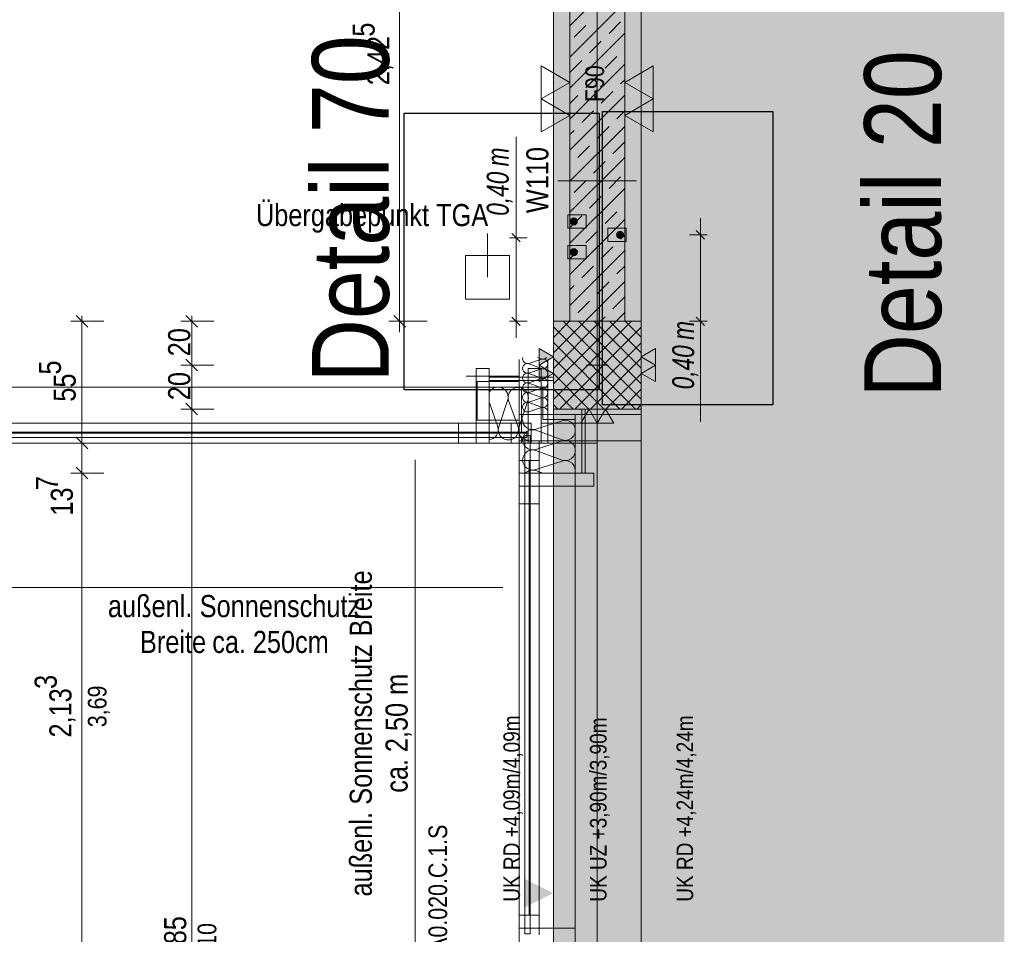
# Model space of a CAD drawing. Extents: x -620 to 300, y 62 to 1162.
# Tile 24 of 49: x -13 to 77, y 273 to 356. Entities that reach past the tile are written whole.
import ezdxf
from ezdxf.lldxf.tags import DXFTag

# ---------------------------------------------------------------- set-up
doc = ezdxf.new("R2010")
doc.units = 0
doc.layers.get('0').update_dxf_attribs({"lineweight": 13})
for name, color, linetype, lineweight, true_color in [('--Bem innen', 9, 'Continuous', 13, 0x808080), ('00_Beschriftung UZ', 3, 'Continuous', 35, 0x00ff00), ('30 -33 Aussenwände- 3 Aussenstützen', 7, 'Continuous', 50, 0x0000dd), ('30 -33 Aussenwände- 7 Fassade_ Elemente', 7, 'Continuous', 9, 0x00aacc), ('30 -34 Innenwände- 1 tragend', 7, 'Continuous', 13, 0xdd0806), ('30 -34 Innenwände- 2 nichttragend', 7, 'Continuous', 18, 0xff7fe6), ('30 -35 Decken- 1 Konstruktion-Träger- Stahlbeton', 7, 'Continuous', 13, 0x33aa00), ('70 -72 Beschriftung- 1 Beschriftung allgemein', 7, 'Continuous', 9, 0xff6633), ('70 -72 Beschriftung- 2 Beschriftung Bauteile', 7, 'Continuous', 9, 0x9999ff), ('70 -76 Bemaßung- 2 Allgemein', 9, 'Continuous', 5, 0x808080), ('E_Aussparung Bemaßung', 5, 'Continuous', 9, 0x0000ff), ('E_Leerrohr 32', 7, 'Continuous', 9, 0x00b300), ('E_Leerrohr Umrandung', 7, 'Continuous', 13, 0xffffff), ('E_Leerrohr_Detailnummer', 1, 'Continuous', 25, 0xff0000), ('E_Leerrohrdose 32', 7, 'Continuous', 9, 0x99ff99), ('iwb_Layout BA_Markierung', 7, 'Continuous', 9, 0xbadcdc), ('iwb_Schraffur_F90_feuerbestaendig', 1, 'Continuous', 13, 0xff0000), ('iwb_Schraffur_Unterzug', 7, 'Continuous', 5, 0xffffcc), ('iwb_Sichtbeton', 2, 'Continuous', 50, 0xffff00), ('iwb_Sichtbeton-Shading', 2, 'Continuous', 50, 0xffff00)]:
    doc.layers.add(name, color=color, linetype=linetype, lineweight=lineweight, true_color=true_color)
for name, color, linetype, lineweight in [('30 -33 Aussenwände- 8 Sonnenschutz', 7, 'Continuous', 9), ('70 -71 Achsen- 1 Gebäudeachsen', 7, 'STRICHPUNKT2-A06G945V8I', 18), ('70 -75 Raumstempel- 3 Wandstempel', 7, 'Continuous', 50), ('Keine', 7, 'Continuous', 9)]:
    doc.layers.add(name, color=color, linetype=linetype, lineweight=lineweight)
doc.styles.get("Standard").update_dxf_attribs({"font": 'ARIALN.TTF'})
tags = doc.linetypes.add('fein_strichliert-A06G945W8I', pattern=[4, 1, -2, 1]).pattern_tags.tags
tags[8:9] = [DXFTag(74, 4), DXFTag(75, 0), DXFTag(340, '0'), DXFTag(46, 0.0), DXFTag(50, 0.0), DXFTag(44, 0.0), DXFTag(45, 0.0)]
tags[6:7] = [DXFTag(74, 4), DXFTag(75, 0), DXFTag(340, '0'), DXFTag(46, 0.0), DXFTag(50, 0.0), DXFTag(44, 0.0), DXFTag(45, 0.0)]
tags[4:5] = [DXFTag(74, 4), DXFTag(75, 0), DXFTag(340, '0'), DXFTag(46, 0.0), DXFTag(50, 0.0), DXFTag(44, 0.0), DXFTag(45, 0.0)]
tags = doc.linetypes.add('STRICHPUNKT2-A06G945V8I', pattern=[12.7, 6.35, -3.175, 0, -3.175]).pattern_tags.tags
tags[10:11] = [DXFTag(74, 4), DXFTag(75, 0), DXFTag(340, '0'), DXFTag(46, 0.0), DXFTag(50, 0.0), DXFTag(44, 0.0), DXFTag(45, 0.0)]
tags[8:9] = [DXFTag(74, 4), DXFTag(75, 0), DXFTag(340, '0'), DXFTag(46, 0.0), DXFTag(50, 0.0), DXFTag(44, 0.0), DXFTag(45, 0.0)]
tags[6:7] = [DXFTag(74, 4), DXFTag(75, 0), DXFTag(340, '0'), DXFTag(46, 0.0), DXFTag(50, 0.0), DXFTag(44, 0.0), DXFTag(45, 0.0)]
tags[4:5] = [DXFTag(74, 4), DXFTag(75, 0), DXFTag(340, '0'), DXFTag(46, 0.0), DXFTag(50, 0.0), DXFTag(44, 0.0), DXFTag(45, 0.0)]

# ---------------------------------------------------------------- blocks, each defined once
blk = doc.blocks.new('Shading-A06G94398I', base_point=(-121.579, 831.653))
at = {"layer": 'iwb_Sichtbeton-Shading', "color": 51, "true_color": 0xffff7f}
for points in [[(37.221, 320.453), (36.621, 320.453), (37.221, 380.453), (36.621, 380.453)], [(42.221, 320.453), (41.621, 320.453), (42.221, 380.453), (41.621, 380.453)]]:
    blk.add_solid(points, dxfattribs=at)
blk = doc.blocks.new('Polygon-A06G945P8I')
at = {"color": 0, "linetype": 'ByBlock', "lineweight": -2, "ltscale": 0.13}
blk.add_solid([(39.43, 86.616), (39.263, 1083.814), (76.501, 86.518), (76.501, 1083.814)], dxfattribs=at)
blk = doc.blocks.new('Referenz-A06G945X8I')
at = {"layer": '00_Beschriftung UZ', "color": 0, "linetype": 'Continuous', "lineweight": -2, "ltscale": 0.13}
blk.add_line((37.42, 270.753), (37.42, 319.953), dxfattribs=at)
for points in [[(32.75, 275.021), (35.42, 276.353), (32.752, 277.692)], [(40.75, 275.021), (43.42, 276.353), (40.752, 277.692)], [(46.091, 275.021), (43.42, 276.353), (46.089, 277.692)]]:
    blk.add_solid(points, dxfattribs=at)
at = {"layer": '30 -33 Aussenwände- 3 Aussenstützen', "color": 0, "lineweight": -2}
for p, q in [((35.42, 328.39), (35.484, 328.453)), ((35.42, 326.976), (36.898, 328.453)), ((35.42, 325.561), (38.313, 328.453)), ((35.42, 324.147), (39.727, 328.453)), ((35.42, 322.733), (41.141, 328.453)), ((35.42, 321.319), (42.555, 328.453)), ((36.307, 328.453), (43.42, 321.34)), ((37.721, 328.453), (43.42, 322.754)), ((39.135, 328.453), (43.42, 324.168)), ((40.549, 328.453), (43.42, 325.582)), ((41.963, 328.453), (43.42, 326.996)), ((43.378, 328.453), (43.42, 328.411)), ((35.42, 327.925), (42.892, 320.453)), ((35.969, 320.453), (43.42, 327.904)), ((35.42, 326.511), (41.478, 320.453)), ((37.384, 320.453), (43.42, 326.49)), ((35.42, 325.097), (40.064, 320.453)), ((38.798, 320.453), (43.42, 325.076)), ((39.42, 325.453), (39.42, 323.453)), ((38.42, 324.453), (40.42, 324.453)), ((35.42, 323.683), (38.65, 320.453)), ((40.212, 320.453), (43.42, 323.662)), ((35.42, 322.269), (37.235, 320.453)), ((41.626, 320.453), (43.42, 322.248)), ((35.42, 320.854), (35.821, 320.453)), ((43.04, 320.453), (43.42, 320.833))]:
    blk.add_line(p, q, dxfattribs=at)
at = {"layer": '30 -33 Aussenwände- 3 Aussenstützen', "color": 0, "linetype": 'Continuous', "lineweight": -2, "ltscale": 0.13}
for p, q in [((43.42, 328.453), (35.42, 328.453)), ((35.42, 328.453), (35.42, 320.453)), ((43.42, 320.453), (43.42, 328.453)), ((35.42, 320.453), (43.42, 320.453))]:
    blk.add_line(p, q, dxfattribs=at)
at = {"layer": '30 -33 Aussenwände- 7 Fassade_ Elemente', "color": 0, "linetype": 'Continuous', "lineweight": -2, "ltscale": 0.13}
for p, q in [((32.32, 324.953), (32.32, 319.953)), ((34.345, 324.983), (33.195, 324.614)), ((34.345, 325.026), (34.002, 325.153)), ((34.92, 319.953), (34.92, 324.953)), ((39.42, 323.453), (39.42, 325.453)), ((28.38, 324.153), (29.58, 324.153)), ((28.38, 317.353), (28.38, 324.153)), ((29.58, 324.153), (29.58, 317.353)), ((33.12, 317.353), (33.12, 324.153)), ((33.12, 324.153), (34.32, 324.153)), ((33.195, 324.571), (34.345, 324.145)), ((34.345, 324.102), (33.195, 323.733)), ((34.32, 324.153), (34.32, 317.353)), ((38.42, 324.453), (40.42, 324.453)), ((32.32, 323.453), (27.48, 323.453)), ((32.32, 323.453), (27.48, 323.453)), ((28.48, 322.953), (32.32, 322.953)), ((28.48, 319.453), (28.48, 322.953)), ((29.58, 323.053), (29.58, 323.353)), ((29.58, 323.353), (35.42, 323.353)), ((35.42, 323.053), (29.58, 323.053)), ((32.32, 319.953), (32.32, 323.453)), ((32.32, 322.953), (32.32, 319.453)), ((33.195, 323.69), (34.345, 323.264)), ((34.345, 323.221), (33.195, 322.852)), ((35.42, 323.353), (35.42, 323.053)), ((34.469, 322.453), (29.58, 322.453)), ((29.58, 322.453), (29.58, 317.353)), ((33.195, 322.809), (34.345, 322.384)), ((34.345, 322.34), (33.195, 321.971)), ((34.469, 319.502), (34.469, 322.453)), ((30.455, 318.843), (31.256, 321.233)), ((31.346, 321.232), (32.204, 318.821)), ((32.294, 318.82), (33.095, 321.21)), ((33.195, 321.928), (34.345, 321.503)), ((34.345, 321.459), (33.195, 321.09)), ((30.365, 318.844), (29.592, 321.017)), ((33.195, 321.047), (34.345, 320.622)), ((34.345, 320.578), (33.195, 320.209)), ((38.02, 320.453), (38.32, 320.453)), ((38.02, 314.613), (38.02, 320.453)), ((38.32, 320.453), (38.32, 314.613)), ((32.32, 319.453), (28.48, 319.453)), ((32.32, 319.953), (37.42, 319.953)), ((32.32, 319.953), (34.92, 319.953)), ((43.42, 319.953), (32.32, 319.953)), ((32.32, 317.553), (32.32, 319.953)), ((33.82, 318.615), (36.22, 319.386)), ((37.42, 319.502), (34.469, 319.502)), ((37.42, 317.553), (37.42, 319.953)), ((37.42, 319.953), (43.42, 319.953)), ((37.42, 314.613), (37.42, 319.502)), ((43.42, 319.953), (43.42, 317.553)), ((43.42, 223.953), (43.42, 319.953)), ((-15.807, 319.153), (33.393, 319.153)), ((28.38, 319.153), (23.734, 319.153)), ((26.78, 317.353), (26.78, 319.153)), ((26.78, 319.153), (28.38, 319.153)), ((28.38, 317.353), (28.38, 319.153)), ((28.38, 319.153), (28.38, 317.353)), ((31.593, 317.353), (31.593, 319.153)), ((31.593, 319.153), (33.393, 319.153)), ((33.393, 319.153), (33.393, 317.353)), ((33.393, 319.153), (33.393, 317.353)), ((36.22, 317.637), (33.82, 318.525)), ((34.32, 317.353), (34.32, 319.153)), ((34.32, 319.153), (39.42, 319.153)), ((-16.88, 318.253), (33.12, 318.253)), ((23.734, 318.253), (26.78, 318.253)), ((37.42, 317.553), (32.32, 317.553)), ((32.32, 273.153), (32.32, 317.553)), ((32.32, 315.753), (32.32, 317.553)), ((32.32, 317.553), (34.12, 317.553)), ((32.32, 317.553), (34.12, 317.553)), ((33.82, 316.776), (36.22, 317.547)), ((34.12, 317.553), (34.12, 315.753)), ((34.12, 317.553), (34.12, 273.153)), ((43.42, 317.553), (37.42, 317.553)), ((33.393, 317.353), (-15.807, 317.353)), ((23.734, 317.353), (28.38, 317.353)), ((28.38, 317.353), (26.78, 317.353)), ((29.58, 317.353), (28.38, 317.353)), ((29.58, 317.353), (32.32, 317.353)), ((33.393, 317.353), (31.593, 317.353)), ((32.32, 317.353), (32.32, 314.613)), ((34.32, 317.353), (33.12, 317.353)), ((36.22, 315.799), (33.82, 316.686)), ((39.42, 317.353), (34.32, 317.353)), ((34.12, 315.753), (32.32, 315.753)), ((33.22, 274.353), (33.22, 315.753)), ((33.82, 314.938), (36.22, 315.709)), ((33.82, 314.848), (34.454, 314.613)), ((32.32, 314.613), (37.42, 314.613)), ((32.32, 313.413), (32.32, 314.613)), ((32.32, 314.613), (39.12, 314.613)), ((38.32, 314.613), (38.02, 314.613)), ((39.12, 314.613), (39.12, 313.413)), ((32.32, 308.767), (32.32, 313.413)), ((39.12, 313.413), (32.32, 313.413)), ((32.32, 311.813), (32.32, 313.413)), ((32.32, 313.413), (34.12, 313.413)), ((32.32, 313.413), (34.12, 313.413)), ((34.12, 313.413), (34.12, 308.767)), ((34.12, 313.413), (34.12, 311.813)), ((34.12, 311.813), (32.32, 311.813)), ((33.22, 308.767), (33.22, 311.813)), ((32.32, 272.553), (32.32, 274.353)), ((32.32, 274.353), (34.12, 274.353)), ((34.12, 274.353), (34.12, 272.553)), ((34.12, 273.153), (32.32, 273.153))]:
    blk.add_line(p, q, dxfattribs=at)
for centre, major_axis, end_param in [((33.06, 325.033), (-0.423, 0.121), 2.160679), ((34.48, 325.445), (-0.135, -0.419), 1.157172), ((34.48, 324.564), (0.356, 0.258), 1.254884), ((34.48, 324.564), (0.356, -0.258), 1.254884), ((33.06, 324.152), (0.135, 0.419), 3.765224), ((33.06, 324.152), (-0.356, 0.258), 1.255075), ((33.06, 324.152), (0.135, 0.419), 1.255075), ((33.06, 324.152), (-0.356, -0.258), 1.255075), ((34.48, 324.564), (-0.135, -0.419), 1.254884), ((34.48, 323.683), (0.356, 0.258), 1.254884), ((34.48, 323.683), (-0.135, -0.419), 3.764652), ((34.48, 323.683), (0.356, -0.258), 1.254884), ((33.06, 323.271), (0.135, 0.419), 3.765224), ((33.06, 323.271), (-0.356, 0.258), 1.255075), ((33.06, 323.271), (0.135, 0.419), 1.255075), ((33.06, 323.271), (-0.356, -0.258), 1.255075), ((34.48, 323.683), (-0.135, -0.419), 1.254884), ((34.48, 322.802), (-0.135, -0.419), 3.764652), ((34.48, 322.802), (0.356, 0.258), 1.254884), ((34.48, 322.802), (0.356, -0.258), 1.254884), ((30.385, 321.525), (0.391, 0.831), 1.455535), ((30.385, 321.525), (0.871, -0.293), 1.455535), ((32.224, 321.503), (-0.53, 0.75), 1.255075), ((32.224, 321.503), (0.549, 0.737), 1.255075), ((33.06, 322.39), (0.135, 0.419), 3.765224), ((32.224, 321.503), (0.871, -0.293), 1.255075), ((34.48, 322.802), (-0.135, -0.419), 1.254884), ((34.48, 321.921), (-0.135, -0.419), 3.764652), ((33.06, 321.509), (0.135, 0.419), 3.765224), ((33.06, 320.628), (0.135, 0.419), 3.765224), ((34.48, 321.041), (-0.135, -0.419), 3.764652), ((34.48, 320.16), (0.44, -0.006), 1.896254), ((33.539, 319.489), (-0.918, 0.013), 1.896254), ((36.502, 318.512), (-0.282, -0.874), 3.765224), ((29.487, 318.573), (0.063, -0.916), 1.801046), ((31.326, 318.55), (-0.871, 0.292), 1.254884), ((31.326, 318.55), (0.53, -0.75), 1.254884), ((33.164, 318.527), (-0.871, 0.292), 1.896254), ((33.539, 317.65), (0.282, 0.874), 3.764652), ((33.539, 317.65), (0.282, 0.874), 1.254884), ((31.326, 318.55), (-0.548, -0.737), 1.254884), ((33.539, 317.65), (-0.744, 0.539), 1.254884), ((36.502, 316.673), (0.744, 0.539), 1.255075), ((36.502, 316.673), (-0.282, -0.874), 3.765224), ((33.539, 315.812), (0.282, 0.874), 3.764652), ((33.539, 317.65), (-0.744, -0.539), 1.254884), ((33.539, 315.812), (0.282, 0.874), 1.254884), ((36.502, 316.673), (0.744, -0.539), 1.255075), ((33.539, 315.812), (-0.744, 0.539), 1.254884), ((36.502, 316.673), (-0.282, -0.874), 1.255075), ((36.502, 314.835), (0.892, -0.221), 2.125743), ((33.539, 315.812), (-0.744, -0.539), 1.254884), ((33.539, 313.973), (0.282, 0.874), 1.111109)]:
    blk.add_ellipse(centre, major_axis=major_axis, ratio=1, start_param=0, end_param=end_param, dxfattribs=at)
at = {"layer": '30 -33 Aussenwände- 8 Sonnenschutz', "color": 0, "linetype": 'Continuous', "lineweight": -2, "ltscale": 0.13}
blk.add_line((22.84, 315.813), (22.84, 268.813), dxfattribs=at)
at = {"layer": '30 -34 Innenwände- 1 tragend', "color": 0, "lineweight": -2}
for p, q in [((36.92, 380.453), (36.92, 328.453)), ((41.92, 380.453), (41.92, 328.453)), ((36.92, 355.346), (41.92, 360.346)), ((36.92, 355.346), (41.92, 360.346)), ((36.92, 352.517), (41.92, 357.517)), ((36.92, 352.517), (41.92, 357.517)), ((37.31, 354.32), (38.37, 355.381)), ((37.31, 354.32), (38.37, 355.381)), ((40.492, 354.674), (41.552, 355.735)), ((40.492, 354.674), (41.552, 355.735)), ((36.92, 349.689), (41.92, 354.689)), ((36.92, 349.689), (41.92, 354.689)), ((38.724, 352.906), (39.784, 353.967)), ((38.724, 352.906), (39.784, 353.967)), ((40.138, 351.492), (41.199, 352.553)), ((40.138, 351.492), (41.199, 352.553)), ((41.906, 353.26), (41.92, 353.274)), ((41.906, 353.26), (41.92, 353.274)), ((36.92, 346.86), (41.92, 351.86)), ((36.92, 346.86), (41.92, 351.86)), ((36.956, 351.138), (38.017, 352.199)), ((36.956, 351.138), (38.017, 352.199)), ((38.37, 349.724), (39.431, 350.785)), ((38.37, 349.724), (39.431, 350.785)), ((41.552, 350.078), (41.92, 350.446)), ((41.552, 350.078), (41.92, 350.446)), ((36.92, 344.032), (41.92, 349.032)), ((36.92, 344.032), (41.92, 349.032)), ((36.92, 348.274), (37.663, 349.017)), ((36.92, 348.274), (37.663, 349.017)), ((39.784, 348.31), (40.845, 349.371)), ((39.784, 348.31), (40.845, 349.371)), ((38.017, 346.542), (39.077, 347.603)), ((38.017, 346.542), (39.077, 347.603)), ((41.199, 346.896), (41.92, 347.618)), ((41.199, 346.896), (41.92, 347.618)), ((36.92, 341.203), (41.92, 346.203)), ((36.92, 341.203), (41.92, 346.203)), ((36.92, 345.446), (37.31, 345.835)), ((36.92, 345.446), (37.31, 345.835)), ((39.431, 345.128), (40.492, 346.189)), ((39.431, 345.128), (40.492, 346.189)), ((40.845, 343.714), (41.906, 344.775)), ((40.845, 343.714), (41.906, 344.775)), ((37.663, 343.36), (38.724, 344.421)), ((37.663, 343.36), (38.724, 344.421)), ((36.92, 338.375), (41.92, 343.375)), ((36.92, 338.375), (41.92, 343.375)), ((36.92, 342.618), (36.956, 342.653)), ((36.92, 342.618), (36.956, 342.653)), ((39.077, 341.946), (40.138, 343.007)), ((39.077, 341.946), (40.138, 343.007)), ((37.31, 340.178), (38.37, 341.239)), ((37.31, 340.178), (38.37, 341.239)), ((40.492, 340.532), (41.552, 341.593)), ((40.492, 340.532), (41.552, 341.593)), ((36.92, 335.547), (41.92, 340.547)), ((36.92, 335.547), (41.92, 340.547)), ((38.724, 338.764), (39.784, 339.825)), ((38.724, 338.764), (39.784, 339.825)), ((41.906, 339.118), (41.92, 339.132)), ((41.906, 339.118), (41.92, 339.132)), ((40.138, 337.35), (41.199, 338.411)), ((40.138, 337.35), (41.199, 338.411)), ((36.92, 332.718), (41.92, 337.718)), ((36.92, 332.718), (41.92, 337.718)), ((36.956, 336.996), (38.017, 338.057)), ((36.956, 336.996), (38.017, 338.057)), ((38.37, 335.582), (39.431, 336.643)), ((38.37, 335.582), (39.431, 336.643)), ((41.552, 335.936), (41.92, 336.304)), ((41.552, 335.936), (41.92, 336.304)), ((36.92, 329.89), (41.92, 334.89)), ((36.92, 329.89), (41.92, 334.89)), ((36.92, 334.132), (37.663, 334.875)), ((36.92, 334.132), (37.663, 334.875)), ((39.784, 334.168), (40.845, 335.229)), ((39.784, 334.168), (40.845, 335.229)), ((38.017, 332.4), (39.077, 333.461)), ((38.017, 332.4), (39.077, 333.461)), ((41.199, 332.754), (41.92, 333.475)), ((41.199, 332.754), (41.92, 333.475)), ((38.313, 328.453), (41.92, 332.061)), ((38.313, 328.453), (41.92, 332.061)), ((39.431, 330.986), (40.492, 332.047)), ((39.431, 330.986), (40.492, 332.047)), ((36.92, 331.304), (37.31, 331.693)), ((36.92, 331.304), (37.31, 331.693)), ((37.663, 329.218), (38.724, 330.279)), ((37.663, 329.218), (38.724, 330.279)), ((40.845, 329.572), (41.906, 330.632)), ((40.845, 329.572), (41.906, 330.632)), ((41.141, 328.453), (41.92, 329.233)), ((41.141, 328.453), (41.92, 329.233)), ((36.92, 328.475), (36.956, 328.511)), ((36.92, 328.475), (36.956, 328.511)), ((39.727, 328.453), (40.138, 328.865)), ((39.727, 328.453), (40.138, 328.865))]:
    blk.add_line(p, q, dxfattribs=at)
at = {"layer": '30 -34 Innenwände- 1 tragend', "color": 0, "linetype": 'Continuous', "lineweight": -2, "ltscale": 0.13}
for p, q in [((36.92, 380.453), (36.92, 328.453)), ((41.92, 380.453), (41.92, 328.453)), ((36.92, 328.453), (41.92, 328.453))]:
    blk.add_line(p, q, dxfattribs=at)
at = {"layer": '30 -34 Innenwände- 2 nichttragend', "color": 0, "lineweight": -2}
for p, q in [((-18.68, 322.453), (34.92, 322.453)), ((34.92, 322.453), (32.52, 322.453)), ((32.52, 318.353), (32.52, 322.453)), ((34.92, 322.453), (34.92, 317.353)), ((32.32, 319.953), (32.32, 317.553)), ((37.42, 319.953), (32.32, 319.953)), ((32.32, 319.953), (32.32, 270.753)), ((37.42, 317.553), (37.42, 319.953)), ((33.02, 318.353), (-16.78, 318.353)), ((-16.78, 318.353), (33.02, 318.353)), ((33.02, 317.853), (-16.78, 317.853)), ((-16.78, 317.853), (33.02, 317.853)), ((32.32, 317.553), (32.82, 317.553)), ((32.52, 318.353), (33.02, 318.353)), ((33.02, 317.853), (32.52, 317.853)), ((32.52, 317.853), (32.52, 317.353)), ((32.82, 318.053), (32.82, 272.653)), ((32.82, 272.653), (32.82, 318.053)), ((32.82, 317.553), (32.82, 318.053)), ((32.82, 318.053), (33.32, 318.053)), ((33.32, 318.053), (32.82, 318.053)), ((33.02, 317.853), (33.02, 318.353)), ((33.02, 318.353), (33.02, 317.853)), ((33.32, 272.653), (33.32, 318.053)), ((33.32, 318.053), (33.32, 317.553)), ((33.32, 318.053), (33.32, 272.653)), ((33.32, 317.553), (37.42, 317.553)), ((34.92, 317.353), (-18.68, 317.353)), ((32.52, 317.353), (34.92, 317.353)), ((32.82, 273.153), (32.32, 273.153)), ((32.32, 273.153), (32.32, 270.753)), ((32.82, 272.653), (32.82, 273.153)), ((37.42, 273.153), (33.32, 273.153)), ((33.32, 273.153), (33.32, 272.653)), ((37.42, 270.753), (37.42, 273.153)), ((33.32, 272.653), (32.82, 272.653)), ((32.82, 272.653), (33.32, 272.653))]:
    blk.add_line(p, q, dxfattribs=at)
at = {"layer": '30 -35 Decken- 1 Konstruktion-Träger- Stahlbeton', "color": 0, "linetype": 'fein_strichliert-A06G945W8I', "lineweight": -2, "ltscale": 0.13}
for p, q in [((35.42, 223.453), (35.42, 605.453)), ((43.42, 223.453), (43.42, 605.453))]:
    blk.add_line(p, q, dxfattribs=at)
at = {"layer": '70 -71 Achsen- 1 Gebäudeachsen', "color": 0, "linetype": 'STRICHPUNKT2-A06G945V8I', "lineweight": -2, "ltscale": 0.13}
blk.add_line((39.42, 1084.393), (39.42, 84.953), dxfattribs=at)
at = {"layer": '70 -72 Beschriftung- 1 Beschriftung allgemein', "color": 0, "linetype": 'Continuous', "lineweight": -2, "ltscale": 0.13}
for p, q in [((29.42, 336.453), (29.42, 332.453)), ((30.821, 304.185), (-16.179, 304.185))]:
    blk.add_line(p, q, dxfattribs=at)
at = {"layer": '70 -72 Beschriftung- 1 Beschriftung allgemein', "color": 0, "linetype": 'fein_strichliert-A06G945W8I', "lineweight": -2, "ltscale": 0.13}
for p, q in [((27.42, 334.453), (31.42, 334.453)), ((27.42, 330.453), (27.42, 334.453)), ((31.42, 334.453), (31.42, 330.453)), ((31.42, 330.453), (27.42, 330.453))]:
    blk.add_line(p, q, dxfattribs=at)
at = {"layer": '70 -72 Beschriftung- 2 Beschriftung Bauteile', "color": 0, "lineweight": -2}
for p, q in [((36.92, 350.203), (34.322, 351.703)), ((34.322, 351.703), (34.322, 348.703)), ((44.518, 351.703), (41.92, 350.203)), ((44.518, 348.703), (44.518, 351.703)), ((34.322, 348.703), (36.92, 350.203)), ((41.92, 350.203), (44.518, 348.703)), ((36.92, 347.203), (34.322, 348.703)), ((34.322, 348.703), (34.322, 345.703)), ((44.518, 348.703), (41.92, 347.203)), ((44.518, 345.703), (44.518, 348.703)), ((34.322, 345.703), (36.92, 347.203)), ((41.92, 347.203), (44.518, 345.703)), ((34.121, 325.953), (35.42, 325.203)), ((34.121, 324.453), (34.121, 325.953)), ((43.42, 325.203), (44.719, 325.953)), ((44.719, 325.953), (44.719, 324.453)), ((35.42, 325.203), (34.121, 324.453)), ((44.719, 324.453), (43.42, 325.203)), ((34.121, 324.453), (35.42, 323.703)), ((34.121, 322.953), (34.121, 324.453)), ((43.42, 323.703), (44.719, 324.453)), ((44.719, 324.453), (44.719, 322.953)), ((35.42, 323.703), (34.121, 322.953)), ((44.719, 322.953), (43.42, 323.703)), ((37.92, 319.154), (38.67, 320.453)), ((38.67, 320.453), (39.42, 319.154)), ((39.42, 319.154), (40.17, 320.453)), ((40.17, 320.453), (40.92, 319.154)), ((39.42, 319.154), (37.92, 319.154)), ((40.92, 319.154), (39.42, 319.154))]:
    blk.add_line(p, q, dxfattribs=at)
for points in [[(34.121, 324.453), (34.121, 325.953), (35.42, 325.203)], [(44.719, 324.453), (43.42, 325.203), (44.719, 325.953)], [(34.121, 322.953), (34.121, 324.453), (35.42, 323.703)], [(44.719, 322.953), (43.42, 323.703), (44.719, 324.453)], [(38.67, 319.154), (37.92, 319.154), (38.67, 320.453)], [(38.67, 319.154), (38.67, 320.453), (39.42, 319.154)], [(40.17, 319.154), (39.42, 319.154), (40.17, 320.453)], [(40.17, 319.154), (40.17, 320.453), (40.92, 319.154)]]:
    blk.add_solid(points, dxfattribs=at)
at = {"layer": '70 -76 Bemaßung- 2 Allgemein', "color": 0, "linetype": 'Continuous', "lineweight": -2, "ltscale": 0.13}
for p, q in [((21.42, 329.514), (21.42, 375.893)), ((21.42, 327.453), (21.42, 329.514)), ((-5.52, 328.453), (-8.52, 328.453)), ((-8.05, 328.984), (-6.989, 327.923)), ((-7.52, 328.953), (-7.52, 327.393)), ((4.48, 328.453), (1.48, 328.453)), ((1.95, 328.984), (3.011, 327.923)), ((2.48, 328.953), (2.48, 327.393)), ((23.92, 328.453), (20.42, 328.453)), ((21.951, 327.923), (20.89, 328.984)), ((-7.52, 318.414), (-7.52, 327.393)), ((2.48, 325.514), (2.48, 327.393)), ((3.011, 323.923), (1.95, 324.984)), ((1.95, 324.984), (3.011, 323.923)), ((2.48, 323.953), (2.48, 325.514)), ((2.48, 324.953), (2.48, 323.393)), ((4.48, 324.453), (1.48, 324.453)), ((4.48, 324.453), (1.48, 324.453)), ((2.48, 321.514), (2.48, 323.393)), ((2.48, 319.953), (2.48, 321.514)), ((4.48, 320.453), (1.48, 320.453)), ((4.48, 320.453), (1.48, 320.453)), ((1.95, 320.984), (3.011, 319.923)), ((3.011, 319.923), (1.95, 320.984)), ((2.48, 320.953), (2.48, 319.393)), ((-7.52, 318.414), (-7.52, 319.474)), ((2.48, 224.514), (2.48, 319.393)), ((-7.52, 316.853), (-7.52, 318.414)), ((-7.52, 316.853), (-7.52, 318.414)), ((-6.989, 316.823), (-8.05, 317.884)), ((-6.989, 316.823), (-8.05, 317.884)), ((-5.52, 317.353), (-8.52, 317.353)), ((-5.52, 317.353), (-8.52, 317.353)), ((-7.52, 314.613), (-7.52, 317.353)), ((-8.05, 315.144), (-6.989, 314.083)), ((-8.05, 315.144), (-6.989, 314.083)), ((-7.52, 315.113), (-7.52, 313.553)), ((-7.52, 315.113), (-7.52, 313.553)), ((-5.52, 314.613), (-8.52, 314.613)), ((-5.52, 314.613), (-8.52, 314.613)), ((-7.52, 273.014), (-7.52, 313.553)), ((-7.52, 313.553), (-7.52, 312.493)), ((-7.52, 271.453), (-7.52, 273.014))]:
    blk.add_line(p, q, dxfattribs=at)
at = {"layer": '70 -76 Bemaßung- 2 Allgemein', "color": 0, "lineweight": -2}
blk.add_solid([(38.091, 275.021), (35.42, 276.353), (38.089, 277.692)], dxfattribs=at)
at = {"layer": 'Keine', "color": 0, "lineweight": -2}
blk.add_line((35.836, 341.237), (43.005, 341.237), dxfattribs=at)
at = {"layer": '--Bem innen', "color": 0, "linetype": 'Continuous', "lineweight": -2, "ltscale": 0.13, "char_height": 1.7, "attachment_point": 1, "rotation": 90}
for s, insert in [('{\\fArial Narrow;3,69}', (-6.983, 291.471)), ('{\\fArial Narrow;4,10}', (3.02, 269.839))]:
    blk.add_mtext(s, dxfattribs=dict(at, insert=insert))
at = {"layer": '00_Beschriftung UZ', "color": 0, "linetype": 'ByBlock', "lineweight": -2, "ltscale": 0.13, "char_height": 1.51033, "attachment_point": 1, "rotation": 90}
for s, insert in [('{\\fArial Narrow;UK RD +4,09m/4,09m}', (30.87, 275.572)), ('{\\fArial Narrow;UK UZ +3,90m/3,90m}', (38.758, 275.572)), ('{\\fArial Narrow;UK RD +4,24m/4,24m}', (46.645, 275.572))]:
    blk.add_mtext(s, dxfattribs=dict(at, insert=insert))
at = {"layer": '70 -72 Beschriftung- 1 Beschriftung allgemein', "color": 0, "linetype": 'Continuous', "lineweight": -2, "ltscale": 0.13, "char_height": 2.01377, "attachment_point": 1}
for s, insert in [('{\\fArial Narrow;Übergabepunkt TGA}', (8.329, 339.126)), ('{\\fArial Narrow;außenl.}', (-5.155, 303.508)), ('{\\fArial Narrow;Sonnenschutz}', (3.205, 303.508)), ('{\\fArial Narrow;Breite}', (-2.237, 300.245)), ('{\\fArial Narrow;ca.}', (4.349, 300.245)), ('{\\fArial Narrow;250cm}', (8.044, 300.245))]:
    blk.add_mtext(s, dxfattribs=dict(at, insert=insert))
at = {"layer": '70 -72 Beschriftung- 1 Beschriftung allgemein', "color": 0, "linetype": 'Continuous', "lineweight": -2, "ltscale": 0.13, "attachment_point": 1, "rotation": 90}
for s, insert, char_height in [('{\\fArial Narrow;Breite}', (16.873, 299.73), 2.01377), ('{\\fArial Narrow;Sonnenschutz}', (16.873, 284.404), 2.01377), ('{\\fArial Narrow;m}', (20.136, 294.41), 2.01377), ('{\\fArial Narrow;2,50}', (20.136, 289.194), 2.01377), ('{\\fArial Narrow;ca.}', (20.136, 285.499), 2.01377), ('{\\fArial Narrow;außenl.}', (16.873, 276.044), 2.01377), ('{\\fArial Narrow;FA.A0.020.C.1.S}', (24.047, 267.98), 1.7)]:
    blk.add_mtext(s, dxfattribs=dict(at, insert=insert, char_height=char_height))
at = {"layer": '70 -75 Raumstempel- 3 Wandstempel', "color": 0, "linetype": 'Continuous', "lineweight": -2, "ltscale": 0.13, "attachment_point": 1, "rotation": 90}
for s, insert, char_height in [('{\\fArial Narrow;F90}', (38.341, 348.409), 1.7), ('{\\fArial Narrow;W110}', (32.957, 338.295), 2.01377)]:
    blk.add_mtext(s, dxfattribs=dict(at, insert=insert, char_height=char_height))
at = {"layer": '70 -76 Bemaßung- 2 Allgemein', "color": 0, "linetype": 'Continuous', "lineweight": -2, "ltscale": 0.13, "char_height": 2.01377, "attachment_point": 1, "rotation": 90}
for s, insert in [('{\\fArial Narrow;5}', (17.128, 354.37)), ('{\\fArial Narrow;2,42}', (18.47, 349.944)), ('{\\fArial Narrow;20}', (0.329, 325.257)), ('{\\fArial Narrow;5}', (-11.448, 323.593)), ('{\\fArial Narrow;55}', (-10.105, 321.12)), ('{\\fArial Narrow;20}', (0.329, 321.257)), ('{\\fArial Narrow;7}', (-11.704, 313.059)), ('{\\fArial Narrow;13}', (-10.362, 310.739)), ('{\\fArial Narrow;3}', (-11.83, 294.956)), ('{\\fArial Narrow;2,13}', (-10.488, 290.53)), ('{\\fArial Narrow;4,85}', (-0.035, 269.769))]:
    blk.add_mtext(s, dxfattribs=dict(at, insert=insert))
blk = doc.blocks.new('Referenz-A06G945Z8I')
at = {"layer": 'iwb_Schraffur_F90_feuerbestaendig', "linetype": 'Continuous', "ltscale": 0.13}
blk.add_hatch(color=256, dxfattribs=at).paths.add_polyline_path([(36.921, 320.453), (36.921, 380.453), (36.921, 388.453), (38.621, 388.453), (38.621, 389.853), (40.221, 389.853), (40.221, 388.453), (41.869, 388.453), (41.869, 380.453), (41.921, 380.453), (41.921, 320.453)])
at = {"layer": 'iwb_Schraffur_Unterzug', "linetype": 'Continuous', "ltscale": 0.13}
for points in [[(35.421, 223.532), (35.421, 440.453), (43.421, 223.532), (43.421, 440.453)], [(35.421, 223.453), (35.421, 394.453), (43.421, 223.453), (43.421, 394.453)]]:
    blk.add_solid(points, dxfattribs=at)
at = {"layer": 'iwb_Sichtbeton', "linetype": 'Continuous', "ltscale": 0.5}
for points in [[(37.221, 320.453), (36.621, 320.453), (37.221, 380.453), (36.621, 380.453)], [(42.221, 320.453), (41.621, 320.453), (42.221, 380.453), (41.621, 380.453)]]:
    blk.add_solid(points, dxfattribs=at)
blk = doc.blocks.new('Kreis-A06G947B8I')
at = {"color": 0, "linetype": 'ByBlock', "lineweight": -2, "ltscale": 0.13}
blk.add_circle((37.281, 337.539), 0.32, dxfattribs=at)
blk = doc.blocks.new('Polygon-A06G947D8I')
at = {"color": 0, "linetype": 'ByBlock', "lineweight": -2, "ltscale": 0.13}
blk.add_solid([(36.735, 335.341), (38.415, 335.341), (36.735, 334.141), (38.415, 334.141)], dxfattribs=at)
blk = doc.blocks.new('Polygon-A06G947F8I')
at = {"color": 0, "linetype": 'ByBlock', "lineweight": -2, "ltscale": 0.13}
blk.add_solid([(36.735, 338.141), (38.415, 338.141), (36.735, 336.941), (38.415, 336.941)], dxfattribs=at)
blk = doc.blocks.new('Schraffur-A06G947H8I')
at = {"linetype": 'ByBlock', "lineweight": -2, "ltscale": 0.13}
blk.add_hatch(color=0, dxfattribs=at).paths.add_polyline_path([(37.281, 334.419), (37.205, 334.428), (37.133, 334.455), (37.069, 334.499), (37.018, 334.557), (36.982, 334.625), (36.964, 334.7), (36.964, 334.777), (36.982, 334.852), (37.018, 334.921), (37.069, 334.978), (37.133, 335.022), (37.205, 335.05), (37.281, 335.059), (37.358, 335.05), (37.43, 335.022), (37.494, 334.978), (37.545, 334.921), (37.581, 334.852), (37.599, 334.777), (37.599, 334.7), (37.581, 334.625), (37.545, 334.557), (37.494, 334.499), (37.43, 334.455), (37.358, 334.428)])
blk = doc.blocks.new('Kreis-A06G947J8I')
at = {"color": 0, "linetype": 'ByBlock', "lineweight": -2, "ltscale": 0.13}
blk.add_circle((37.281, 334.739), 0.32, dxfattribs=at)
blk = doc.blocks.new('Polygon-A06G947L8I')
at = {"color": 0, "linetype": 'ByBlock', "lineweight": -2, "ltscale": 0.25}
for p, q in [((21.841, 322.201), (21.841, 347.389)), ((21.841, 347.389), (39.584, 347.389)), ((39.584, 347.389), (39.584, 322.201)), ((39.584, 322.201), (21.841, 322.201))]:
    blk.add_line(p, q, dxfattribs=at)
blk = doc.blocks.new('Polygon-A06G947N8I')
at = {"color": 0, "linetype": 'ByBlock', "lineweight": -2, "ltscale": 0.13}
for p, q in [((36.735, 338.141), (38.415, 338.141)), ((36.735, 336.941), (36.735, 338.141)), ((38.415, 338.141), (38.415, 336.941)), ((38.415, 336.941), (36.735, 336.941))]:
    blk.add_line(p, q, dxfattribs=at)
blk = doc.blocks.new('Schraffur-A06G947P8I')
at = {"linetype": 'ByBlock', "lineweight": -2, "ltscale": 0.13}
blk.add_hatch(color=0, dxfattribs=at).paths.add_polyline_path([(37.281, 337.219), (37.205, 337.228), (37.133, 337.255), (37.069, 337.299), (37.018, 337.357), (36.982, 337.425), (36.964, 337.5), (36.964, 337.577), (36.982, 337.652), (37.018, 337.721), (37.069, 337.778), (37.133, 337.822), (37.205, 337.85), (37.281, 337.859), (37.358, 337.85), (37.43, 337.822), (37.494, 337.778), (37.545, 337.721), (37.581, 337.652), (37.599, 337.577), (37.599, 337.5), (37.581, 337.425), (37.545, 337.357), (37.494, 337.299), (37.43, 337.255), (37.358, 337.228)])
blk = doc.blocks.new('Polygon-A06G947R8I')
at = {"color": 0, "linetype": 'ByBlock', "lineweight": -2, "ltscale": 0.13}
for p, q in [((36.735, 335.341), (38.415, 335.341)), ((36.735, 334.141), (36.735, 335.341)), ((38.415, 335.341), (38.415, 334.141)), ((38.415, 334.141), (36.735, 334.141))]:
    blk.add_line(p, q, dxfattribs=at)
blk = doc.blocks.new('Maß-A06G947T8I')
at = {"color": 0, "linetype": 'ByBlock', "lineweight": -2, "ltscale": 0.13}
for p, q in [((32.021, 326.926), (32.021, 345.24)), ((32.403, 335.677), (31.64, 336.44)), ((31.421, 336.058), (33.021, 336.058)), ((31.421, 328.453), (33.021, 328.453)), ((32.403, 328.072), (31.64, 328.835))]:
    blk.add_line(p, q, dxfattribs=at)
at = {"color": 0, "linetype": 'ByBlock', "lineweight": -2, "ltscale": 0.13, "char_height": 2, "attachment_point": 1, "rotation": 90}
for s, insert in [('{\\W0.9;\\fArial Narrow|b0|i1;m}', (29.355, 342.558)), ('{\\W0.9;\\fArial Narrow|b0|i1;0,40 }', (29.355, 338.054))]:
    blk.add_mtext(s, dxfattribs=dict(at, insert=insert))
blk = doc.blocks.new('Einzeiliger Text-A06G947V8I')
at = {"color": 0, "lineweight": -2, "insert": (13.434, 322.858), "char_height": 7, "attachment_point": 1, "rotation": 90}
blk.add_mtext('{\\fArial Narrow;Detail 70}', dxfattribs=at)
blk = doc.blocks.new('Polygon-A06G947X8I')
at = {"color": 0, "linetype": 'ByBlock', "lineweight": -2, "ltscale": 0.13}
for p, q in [((40.371, 335.72), (40.371, 336.92)), ((40.371, 336.92), (42.051, 336.92)), ((42.051, 336.92), (42.051, 335.72)), ((42.051, 335.72), (40.371, 335.72))]:
    blk.add_line(p, q, dxfattribs=at)
blk = doc.blocks.new('Kreis-A06G947Z8I')
at = {"color": 0, "linetype": 'ByBlock', "lineweight": -2, "ltscale": 0.13}
blk.add_circle((41.505, 336.322), 0.32, dxfattribs=at)
blk = doc.blocks.new('Polygon-A06G94818I')
at = {"color": 0, "linetype": 'ByBlock', "lineweight": -2, "ltscale": 0.13}
blk.add_solid([(42.051, 335.72), (40.371, 335.72), (42.051, 336.92), (40.371, 336.92)], dxfattribs=at)
blk = doc.blocks.new('Schraffur-A06G94838I')
at = {"linetype": 'ByBlock', "lineweight": -2, "ltscale": 0.13}
blk.add_hatch(color=0, dxfattribs=at).paths.add_polyline_path([(41.505, 336.642), (41.581, 336.633), (41.653, 336.605), (41.717, 336.561), (41.768, 336.504), (41.804, 336.435), (41.822, 336.36), (41.822, 336.283), (41.804, 336.208), (41.768, 336.14), (41.717, 336.082), (41.653, 336.038), (41.581, 336.011), (41.505, 336.002), (41.428, 336.011), (41.356, 336.038), (41.292, 336.082), (41.241, 336.14), (41.205, 336.208), (41.187, 336.283), (41.187, 336.36), (41.205, 336.435), (41.241, 336.504), (41.292, 336.561), (41.356, 336.605), (41.428, 336.633)])
blk = doc.blocks.new('Einzeiliger Text-A06G94858I')
at = {"color": 0, "lineweight": -2, "insert": (63.742, 321.492), "char_height": 7, "attachment_point": 1, "rotation": 90}
blk.add_mtext('{\\fArial Narrow;Detail 20}', dxfattribs=at)
blk = doc.blocks.new('Polygon-A06G94878I')
at = {"color": 0, "linetype": 'ByBlock', "lineweight": -2, "ltscale": 0.25}
for p, q in [((39.901, 320.836), (39.901, 347.542)), ((39.901, 347.542), (55.405, 347.542)), ((55.405, 347.542), (55.405, 320.836)), ((55.405, 320.836), (39.901, 320.836))]:
    blk.add_line(p, q, dxfattribs=at)
blk = doc.blocks.new('Maß-A06G94898I')
at = {"color": 0, "linetype": 'ByBlock', "lineweight": -2, "ltscale": 0.13}
for p, q in [((48.821, 337.847), (48.821, 319.272)), ((48.44, 336.702), (49.203, 335.938)), ((49.421, 336.32), (47.821, 336.32)), ((49.421, 328.453), (47.821, 328.453)), ((48.44, 328.835), (49.203, 328.072))]:
    blk.add_line(p, q, dxfattribs=at)
at = {"color": 0, "linetype": 'ByBlock', "lineweight": -2, "ltscale": 0.13, "char_height": 2, "attachment_point": 1, "rotation": 90}
for s, insert in [('{\\W0.9;\\fArial Narrow|b0|i1;m}', (46.246, 326.752)), ('{\\W0.9;\\fArial Narrow|b0|i1;0,40 }', (46.246, 322.247))]:
    blk.add_mtext(s, dxfattribs=dict(at, insert=insert))

msp = doc.modelspace()

# ---------------------------------------------------------------- block references
at = {"color": 8, "lineweight": 13, "ltscale": 0.13, "true_color": 0x808080}
msp.add_blockref('Referenz-A06G945X8I', (0, 0), dxfattribs=at)
at = {"color": 8, "lineweight": 25, "ltscale": 0.25, "true_color": 0x808080}
msp.add_blockref('Referenz-A06G945Z8I', (0, 0), dxfattribs=at)
msp.add_blockref('Shading-A06G94398I', (-121.579, 831.653))
at = {"layer": 'E_Aussparung Bemaßung', "ltscale": 0.13}
for name in ['Maß-A06G947T8I', 'Maß-A06G94898I']:
    msp.add_blockref(name, (0, 0), dxfattribs=at)
at = {"layer": 'E_Leerrohr 32', "ltscale": 0.13}
for name in ['Schraffur-A06G947P8I', 'Schraffur-A06G94838I', 'Schraffur-A06G947H8I']:
    msp.add_blockref(name, (0, 0), dxfattribs=at)
at = {"layer": 'E_Leerrohr Umrandung', "ltscale": 0.13}
for name in ['Kreis-A06G947B8I', 'Kreis-A06G947Z8I', 'Kreis-A06G947J8I']:
    msp.add_blockref(name, (0, 0), dxfattribs=at)
at = {"layer": 'E_Leerrohr_Detailnummer', "ltscale": 0.25}
for name in ['Einzeiliger Text-A06G947V8I', 'Einzeiliger Text-A06G94858I', 'Polygon-A06G947L8I', 'Polygon-A06G94878I']:
    msp.add_blockref(name, (0, 0), dxfattribs=at)
at = {"layer": 'E_Leerrohrdose 32', "ltscale": 0.13}
for name in ['Polygon-A06G947F8I', 'Polygon-A06G94818I', 'Polygon-A06G947D8I']:
    msp.add_blockref(name, (0, 0), dxfattribs=at)
at = {"layer": 'E_Leerrohrdose 32', "color": 7, "ltscale": 0.13, "true_color": 0xffffff}
for name in ['Polygon-A06G947N8I', 'Polygon-A06G947X8I', 'Polygon-A06G947R8I']:
    msp.add_blockref(name, (0, 0), dxfattribs=at)
at = {"layer": 'iwb_Layout BA_Markierung', "ltscale": 0.13}
msp.add_blockref('Polygon-A06G945P8I', (0, 0), dxfattribs=at)

doc.saveas('drawing.dxf')
